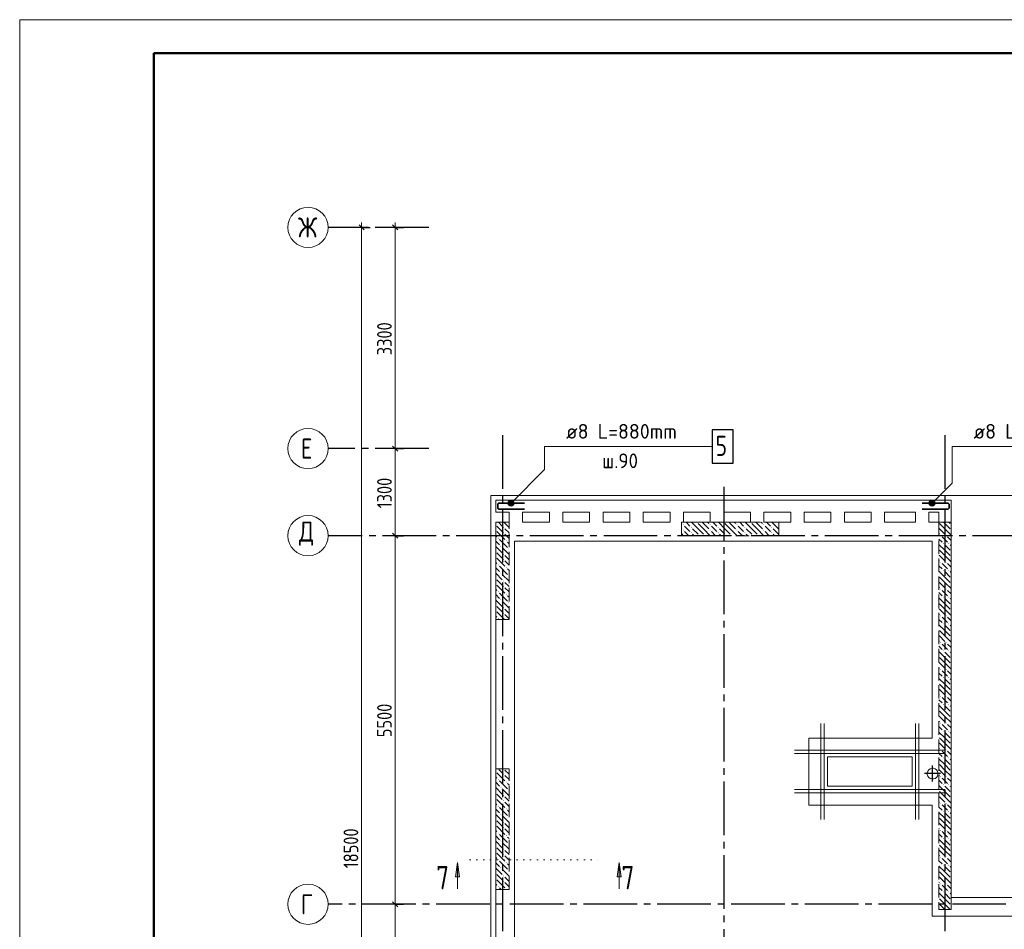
# Model space of a CAD drawing. Header units: millimetres. Extents: x 0 to 61017, y 0 to 42000.
# Tile 5 of 16: x 0 to 14685, y 28426 to 42000. Entities that reach past the tile are written whole.
import ezdxf

# ---------------------------------------------------------------- set-up
doc = ezdxf.new("R2010")
doc.units = ezdxf.units.MM
for name, pattern in [('______2', [270, 200, -70]), ('______5', [1100, 800, -100, 100, -100]), ('______9', [100, 0, -100])]:
    doc.linetypes.add(name, pattern=pattern)
for name, color, linetype, lineweight in [('Standard', 7, 'Continuous', 25), ('ЖБ Перекрытие верхний уровень', 7, 'Continuous', 35), ('ЖБ Пилон', 7, 'Continuous', 35), ('ЖБ Стена верхний уровень', 7, 'Continuous', 35), ('Обрамление проемов стержнями', 7, 'Continuous', 25), ('Оси', 40, '______5', 18), ('Позиционная метка линия выноска', 7, 'Continuous', 13), ('Позиционная метка номер позиции', 7, 'Continuous', 13), ('Узлы символ', 7, 'Continuous', 25)]:
    doc.layers.add(name, color=color, linetype=linetype, lineweight=lineweight)
doc.layers.add('Обрамление П-обр. равн.', color=7, linetype='Continuous', lineweight=25, true_color=0x5f1e0f)
doc.styles.add('GOST 2.304-81', font='txt')
doc.styles.add('ISOCPEUR', font='txt')

msp = doc.modelspace()

# ---------------------------------------------------------------- hatches: boundary and pattern name
at = {"layer": 'ЖБ Пилон', "linetype": 'Continuous', "lineweight": 18, "transparency": 33554687}
for points in [[(7100, 34467), (7103, 34463), (7100, 34460)], [(7100, 34387), (7103, 34383), (7100, 34380)], [(7210, 34423), (7217, 34430), (7223, 34423), (7217, 34417)], [(7300, 34500), (7297, 34497), (7294, 34500), (7300, 34500)], [(9890, 34463), (9897, 34470), (9903, 34463), (9897, 34457)], [(9890, 34383), (9897, 34390), (9903, 34383), (9897, 34377)], [(10010, 34423), (10017, 34430), (10023, 34423), (10017, 34417)], [(10100, 34500), (10097, 34497), (10094, 34500)], [(10290, 34463), (10297, 34470), (10303, 34463), (10297, 34457)], [(10290, 34383), (10297, 34390), (10303, 34383), (10297, 34377)], [(10410, 34423), (10417, 34430), (10423, 34423), (10417, 34417)], [(10500, 34500), (10497, 34497), (10494, 34500)], [(10690, 34463), (10697, 34470), (10703, 34463), (10697, 34457)], [(10690, 34383), (10697, 34390), (10703, 34383), (10697, 34377)], [(10810, 34423), (10817, 34430), (10823, 34423), (10817, 34417)], [(10900, 34500), (10897, 34497), (10894, 34500)], [(11090, 34463), (11097, 34470), (11103, 34463), (11097, 34457)], [(11090, 34383), (11097, 34390), (11103, 34383), (11097, 34377)], [(11210, 34423), (11217, 34430), (11223, 34423), (11217, 34417)], [(11300, 34500), (11297, 34497), (11294, 34500)], [(7130, 34263), (7137, 34270), (7143, 34263), (7137, 34257)], [(7210, 34343), (7217, 34350), (7223, 34343), (7217, 34337)], [(7250, 34223), (7257, 34230), (7263, 34223), (7257, 34217)], [(10010, 34343), (10017, 34350), (10023, 34343), (10017, 34337)], [(10130, 34303), (10137, 34310), (10143, 34303), (10140, 34300), (10134, 34300)], [(10210, 34303), (10217, 34310), (10223, 34303), (10220, 34300), (10214, 34300)], [(10410, 34343), (10417, 34350), (10423, 34343), (10417, 34337)], [(10530, 34303), (10537, 34310), (10543, 34303), (10540, 34300), (10534, 34300)], [(10610, 34303), (10617, 34310), (10623, 34303), (10620, 34300), (10614, 34300)], [(10810, 34343), (10817, 34350), (10823, 34343), (10817, 34337)], [(10930, 34303), (10937, 34310), (10943, 34303), (10940, 34300), (10934, 34300)], [(11010, 34303), (11017, 34310), (11023, 34303), (11020, 34300), (11014, 34300)], [(11210, 34343), (11217, 34350), (11223, 34343), (11217, 34337)], [(7170, 34143), (7177, 34150), (7183, 34143), (7177, 34137)], [(7290, 34103), (7297, 34110), (7300, 34107), (7300, 34100), (7297, 34097)], [(7100, 34067), (7103, 34063), (7100, 34060)], [(7100, 33987), (7103, 33983), (7100, 33980)], [(7210, 34023), (7217, 34030), (7223, 34023), (7217, 34017)], [(7210, 33943), (7217, 33950), (7223, 33943), (7217, 33937)], [(7130, 33863), (7137, 33870), (7143, 33863), (7137, 33857)], [(7250, 33823), (7257, 33830), (7263, 33823), (7257, 33817)], [(7100, 33667), (7103, 33663), (7100, 33660)], [(7170, 33743), (7177, 33750), (7183, 33743), (7177, 33737)], [(7210, 33623), (7217, 33630), (7223, 33623), (7217, 33617)], [(7290, 33703), (7297, 33710), (7300, 33707), (7300, 33700), (7297, 33697)], [(7100, 33587), (7103, 33583), (7100, 33580)], [(7210, 33543), (7217, 33550), (7223, 33543), (7217, 33537)], [(7130, 33463), (7137, 33470), (7143, 33463), (7137, 33457)], [(7170, 33343), (7177, 33350), (7183, 33343), (7177, 33337)], [(7250, 33423), (7257, 33430), (7263, 33423), (7257, 33417)], [(7100, 33267), (7103, 33263), (7100, 33260)], [(7210, 33223), (7217, 33230), (7223, 33223), (7217, 33217)], [(7290, 33303), (7297, 33310), (7300, 33307), (7300, 33300), (7297, 33297)], [(7100, 33187), (7103, 33183), (7100, 33180)], [(7130, 33063), (7137, 33070), (7143, 33063), (7137, 33057)], [(7210, 33143), (7217, 33150), (7223, 33143), (7217, 33137)], [(7100, 30787), (7103, 30783), (7100, 30780)], [(7210, 30743), (7217, 30750), (7223, 30743), (7217, 30737)], [(7220, 30820), (7217, 30817), (7214, 30820)], [(7130, 30663), (7137, 30670), (7143, 30663), (7137, 30657)], [(7170, 30543), (7177, 30550), (7183, 30543), (7177, 30537)], [(7250, 30623), (7257, 30630), (7263, 30623), (7257, 30617)], [(7100, 30467), (7103, 30463), (7100, 30460)], [(7210, 30423), (7217, 30430), (7223, 30423), (7217, 30417)], [(7290, 30503), (7297, 30510), (7300, 30507), (7300, 30500), (7297, 30497)], [(7100, 30387), (7103, 30383), (7100, 30380)], [(7130, 30263), (7137, 30270), (7143, 30263), (7137, 30257)], [(7210, 30343), (7217, 30350), (7223, 30343), (7217, 30337)], [(7170, 30143), (7177, 30150), (7183, 30143), (7177, 30137)], [(7250, 30223), (7257, 30230), (7263, 30223), (7257, 30217)], [(7290, 30103), (7297, 30110), (7300, 30107), (7300, 30100), (7297, 30097)], [(7100, 30067), (7103, 30063), (7100, 30060)], [(7100, 29987), (7103, 29983), (7100, 29980)], [(7210, 30023), (7217, 30030), (7223, 30023), (7217, 30017)], [(7130, 29863), (7137, 29870), (7143, 29863), (7137, 29857)], [(7210, 29943), (7217, 29950), (7223, 29943), (7217, 29937)], [(7250, 29823), (7257, 29830), (7263, 29823), (7257, 29817)], [(7100, 29667), (7103, 29663), (7100, 29660)], [(7170, 29743), (7177, 29750), (7183, 29743), (7177, 29737)], [(7290, 29703), (7297, 29710), (7300, 29707), (7300, 29700), (7297, 29697)], [(7100, 29587), (7103, 29583), (7100, 29580)], [(7210, 29623), (7217, 29630), (7223, 29623), (7217, 29617)], [(7210, 29543), (7217, 29550), (7223, 29543), (7217, 29537)], [(7130, 29463), (7137, 29470), (7143, 29463), (7137, 29457)], [(7250, 29423), (7257, 29430), (7263, 29423), (7257, 29417)], [(7100, 29267), (7103, 29263), (7100, 29260)], [(7170, 29343), (7177, 29350), (7183, 29343), (7177, 29337)], [(7210, 29223), (7217, 29230), (7223, 29223), (7217, 29217)], [(7290, 29303), (7297, 29310), (7300, 29307), (7300, 29300), (7297, 29297)], [(7100, 29187), (7103, 29183), (7100, 29180)], [(7210, 29143), (7217, 29150), (7223, 29143), (7217, 29137)], [(7130, 29063), (7137, 29070), (7143, 29063), (7137, 29057)], [(7250, 29023), (7257, 29030), (7263, 29023), (7260, 29020), (7254, 29020)]]:
    msp.add_hatch(color=7, dxfattribs=at).paths.add_polyline_path(points, flags=16)
at = {"layer": 'ЖБ Стена верхний уровень', "linetype": 'Continuous', "lineweight": 18, "transparency": 33554687}
for points in [[(13730, 34303), (13737, 34310), (13743, 34303), (13737, 34297)], [(13810, 34303), (13817, 34310), (13823, 34303), (13817, 34297)], [(13770, 34183), (13777, 34190), (13783, 34183), (13777, 34177)], [(13850, 34183), (13857, 34190), (13863, 34183), (13857, 34177)], [(13730, 33903), (13737, 33910), (13743, 33903), (13737, 33897)], [(13770, 33783), (13777, 33790), (13783, 33783), (13777, 33777)], [(13810, 33903), (13817, 33910), (13823, 33903), (13817, 33897)], [(13850, 33783), (13857, 33790), (13863, 33783), (13857, 33777)], [(13730, 33503), (13737, 33510), (13743, 33503), (13737, 33497)], [(13810, 33503), (13817, 33510), (13823, 33503), (13817, 33497)], [(13770, 33383), (13777, 33390), (13783, 33383), (13777, 33377)], [(13850, 33383), (13857, 33390), (13863, 33383), (13857, 33377)], [(13730, 33103), (13737, 33110), (13743, 33103), (13737, 33097)], [(13810, 33103), (13817, 33110), (13823, 33103), (13817, 33097)], [(13770, 32983), (13777, 32990), (13783, 32983), (13777, 32977)], [(13850, 32983), (13857, 32990), (13863, 32983), (13857, 32977)], [(13730, 32703), (13737, 32710), (13743, 32703), (13737, 32697)], [(13810, 32703), (13817, 32710), (13823, 32703), (13817, 32697)], [(13770, 32583), (13777, 32590), (13783, 32583), (13777, 32577)], [(13850, 32583), (13857, 32590), (13863, 32583), (13857, 32577)], [(13730, 32303), (13737, 32310), (13743, 32303), (13737, 32297)], [(13810, 32303), (13817, 32310), (13823, 32303), (13817, 32297)], [(13770, 32183), (13777, 32190), (13783, 32183), (13777, 32177)], [(13850, 32183), (13857, 32190), (13863, 32183), (13857, 32177)], [(13730, 31903), (13737, 31910), (13743, 31903), (13737, 31897)], [(13810, 31903), (13817, 31910), (13823, 31903), (13817, 31897)], [(13770, 31783), (13777, 31790), (13783, 31783), (13777, 31777)], [(13850, 31783), (13857, 31790), (13863, 31783), (13857, 31777)], [(13730, 31503), (13737, 31510), (13743, 31503), (13737, 31497)], [(13810, 31503), (13817, 31510), (13823, 31503), (13817, 31497)], [(13770, 31383), (13777, 31390), (13783, 31383), (13777, 31377)], [(13850, 31383), (13857, 31390), (13863, 31383), (13857, 31377)], [(13730, 31103), (13737, 31110), (13743, 31103), (13737, 31097)], [(13770, 30983), (13777, 30990), (13783, 30983), (13777, 30977)], [(13810, 31103), (13817, 31110), (13823, 31103), (13817, 31097)], [(13850, 30983), (13857, 30990), (13863, 30983), (13857, 30977)], [(13730, 30703), (13737, 30710), (13743, 30703), (13737, 30697)], [(13810, 30703), (13817, 30710), (13823, 30703), (13817, 30697)], [(13770, 30583), (13777, 30590), (13783, 30583), (13777, 30577)], [(13850, 30583), (13857, 30590), (13863, 30583), (13857, 30577)], [(13730, 30303), (13737, 30310), (13743, 30303), (13737, 30297)], [(13810, 30303), (13817, 30310), (13823, 30303), (13817, 30297)], [(13770, 30183), (13777, 30190), (13783, 30183), (13777, 30177)], [(13850, 30183), (13857, 30190), (13863, 30183), (13857, 30177)], [(13730, 29903), (13737, 29910), (13743, 29903), (13737, 29897)], [(13810, 29903), (13817, 29910), (13823, 29903), (13817, 29897)], [(13770, 29783), (13777, 29790), (13783, 29783), (13777, 29777)], [(13850, 29783), (13857, 29790), (13863, 29783), (13857, 29777)], [(13730, 29503), (13737, 29510), (13743, 29503), (13737, 29497)], [(13770, 29383), (13777, 29390), (13783, 29383), (13777, 29377)], [(13810, 29503), (13817, 29510), (13823, 29503), (13817, 29497)], [(13850, 29383), (13857, 29390), (13863, 29383), (13857, 29377)], [(13730, 29103), (13737, 29110), (13743, 29103), (13737, 29097)], [(13810, 29103), (13817, 29110), (13823, 29103), (13817, 29097)], [(13770, 28983), (13777, 28990), (13783, 28983), (13777, 28977)], [(13850, 28983), (13857, 28990), (13863, 28983), (13857, 28977)]]:
    msp.add_hatch(color=7, dxfattribs=at).paths.add_polyline_path(points, flags=16)
at = {"layer": 'Позиционная метка номер позиции', "linetype": 'Continuous', "lineweight": 13, "transparency": 33554687}
for points in [[(7286, 34796), (7361, 34753), (7297, 34817)], [(7297, 34817), (7372, 34774), (7318, 34828)], [(7297, 34817), (7361, 34753), (7372, 34774)], [(7318, 34828), (7372, 34774), (7372, 34796)], [(7318, 34828), (7372, 34796), (7340, 34828)], [(7340, 34828), (7372, 34796), (7361, 34817)], [(13564, 34796), (13639, 34753), (13575, 34817)], [(13575, 34817), (13651, 34774), (13596, 34828)], [(13575, 34817), (13639, 34753), (13651, 34774)], [(13596, 34828), (13651, 34774), (13651, 34796)], [(13596, 34828), (13651, 34796), (13619, 34828)], [(13619, 34828), (13651, 34796), (13639, 34817)], [(7286, 34774), (7340, 34742), (7286, 34796)], [(7286, 34796), (7340, 34742), (7361, 34753)], [(7318, 34742), (7286, 34774), (7297, 34753)], [(7286, 34774), (7318, 34742), (7340, 34742)], [(13564, 34774), (13619, 34742), (13564, 34796)], [(13564, 34796), (13619, 34742), (13639, 34753)], [(13596, 34742), (13564, 34774), (13575, 34753)], [(13564, 34774), (13596, 34742), (13619, 34742)]]:
    msp.add_hatch(color=7, dxfattribs=at).paths.add_polyline_path(points)
at = {"layer": 'Узлы символ', "linetype": 'Continuous', "lineweight": 13, "transparency": 33554687}
for points in [[(6498, 29211), (6528, 29421), (6558, 29211)], [(8909, 29211), (8939, 29421), (8969, 29211)]]:
    msp.add_hatch(color=7, dxfattribs=at).paths.add_polyline_path(points, flags=16)

# ---------------------------------------------------------------- linework, layer by layer
at = {"layer": 'Standard', "color": 7, "linetype": 'Continuous', "lineweight": 25, "transparency": 33554687}
for p, q in [((5138, 38862), (5062, 38938)), ((5638, 38862), (5562, 38938)), ((5638, 35562), (5562, 35638)), ((5638, 34262), (5562, 34338)), ((5638, 28763), (5562, 28838))]:
    msp.add_line(p, q, dxfattribs=at)
at = {"layer": 'Standard', "color": 7, "linetype": 'Continuous', "lineweight": 13, "transparency": 33554687}
for p, q in [((5100, 38900), (5100, 38975)), ((5600, 38900), (5600, 38975)), ((5600, 35600), (5600, 38900)), ((5600, 34300), (5600, 35600)), ((5600, 28800), (5600, 34300)), ((5600, 27100), (5600, 28800))]:
    msp.add_line(p, q, dxfattribs=at)
at = {"layer": 'Standard', "color": 251, "linetype": 'Continuous', "lineweight": -3, "true_color": 0x656565, "transparency": 33554687}
for p, q in [((5100, 38900), (4975, 38900)), ((5100, 38900), (5225, 38900)), ((5100, 38900), (5100, 38900)), ((5600, 38900), (5475, 38900)), ((5600, 38900), (5725, 38900)), ((5600, 38900), (5600, 38900)), ((5600, 35600), (5475, 35600)), ((5600, 35600), (5725, 35600)), ((5600, 35600), (5600, 35600)), ((5600, 34300), (5475, 34300)), ((5600, 34300), (5725, 34300)), ((5600, 34300), (5600, 34300)), ((5600, 28800), (5475, 28800)), ((5600, 28800), (5725, 28800)), ((5600, 28800), (5600, 28800))]:
    msp.add_line(p, q, dxfattribs=at)
at = {"layer": 'Standard', "color": 8, "linetype": '______5', "lineweight": -3, "transparency": 33554687}
for p, q in [((13615, 30630), (13615, 30870)), ((13735, 30750), (13495, 30750))]:
    msp.add_line(p, q, dxfattribs=at)
at = {"layer": 'Standard', "color": 7, "linetype": 'Continuous', "lineweight": 13, "transparency": 33554687}
msp.add_lwpolyline([(0, 0), (59400, 0), (59400, 42000), (0, 42000), (0, 0)], close=True, dxfattribs=at)
at = {"layer": 'Standard', "color": 7, "linetype": 'Continuous', "lineweight": 50, "transparency": 33554687}
msp.add_lwpolyline([(2000, 41500), (58900, 41500), (58900, 500), (2000, 500), (2000, 41500)], close=True, dxfattribs=at)
at = {"layer": 'Standard', "color": 7, "linetype": 'Continuous', "lineweight": 13, "transparency": 33554687}
msp.add_lwpolyline([(5100, 20400), (5100, 29236), (5100, 29236), (5100, 38900)], dxfattribs=at)
at = {"layer": 'Standard', "color": 254, "linetype": 'Continuous', "lineweight": 13, "true_color": 0xc4c4ff, "transparency": 33554687}
msp.add_lwpolyline([(7029, 19795), (49781, 19795), (49781, 34901), (7029, 34901), (7029, 19795)], dxfattribs=at)
at = {"layer": 'ЖБ Перекрытие верхний уровень', "color": 7, "linetype": 'Continuous', "lineweight": 18, "transparency": 33554687}
for p, q in [((13710, 34830), (7100, 34830)), ((7100, 34830), (7100, 34650)), ((13890, 34830), (13710, 34830)), ((13890, 28900), (13890, 34830)), ((7100, 34650), (7300, 34650)), ((7300, 34650), (7300, 34500)), ((7500, 34500), (7500, 34650)), ((7500, 34650), (7900, 34650)), ((7900, 34650), (7900, 34500)), ((8100, 34500), (8100, 34650)), ((8100, 34650), (8500, 34650)), ((8500, 34650), (8500, 34500)), ((8700, 34500), (8700, 34650)), ((8700, 34650), (9100, 34650)), ((9100, 34650), (9100, 34500)), ((9300, 34500), (9300, 34650)), ((9300, 34650), (9700, 34650)), ((9700, 34650), (9700, 34500)), ((9900, 34500), (9900, 34650)), ((9900, 34650), (10300, 34650)), ((10300, 34650), (10300, 34500)), ((10500, 34500), (10500, 34650)), ((10500, 34650), (10900, 34650)), ((10900, 34650), (10900, 34500)), ((11100, 34500), (11100, 34650)), ((11100, 34650), (11500, 34650)), ((11500, 34650), (11500, 34500)), ((11700, 34500), (11700, 34650)), ((11700, 34650), (12100, 34650)), ((12100, 34650), (12100, 34500)), ((12300, 34500), (12300, 34650)), ((12300, 34650), (12700, 34650)), ((12700, 34650), (12700, 34500)), ((12900, 34500), (12900, 34650)), ((12900, 34650), (13360, 34650)), ((13360, 34650), (13360, 34500)), ((13560, 34500), (13560, 34650)), ((13560, 34650), (13710, 34650)), ((13710, 34650), (13710, 34500)), ((7300, 34500), (7100, 34500)), ((7100, 34500), (7100, 19870)), ((7900, 34500), (7500, 34500)), ((8500, 34500), (8100, 34500)), ((9100, 34500), (8700, 34500)), ((9700, 34500), (9300, 34500)), ((10300, 34500), (9900, 34500)), ((10900, 34500), (10500, 34500)), ((11500, 34500), (11100, 34500)), ((12100, 34500), (11700, 34500)), ((12700, 34500), (12300, 34500)), ((13360, 34500), (12900, 34500)), ((13710, 34500), (13560, 34500)), ((13310, 31000), (12050, 31000)), ((12050, 31000), (12050, 30560)), ((13310, 30560), (13310, 31000)), ((13543, 30787), (13535, 30763)), ((13535, 30763), (13535, 30737)), ((13535, 30737), (13543, 30713)), ((13558, 30807), (13543, 30787)), ((13543, 30713), (13558, 30693)), ((13578, 30822), (13558, 30807)), ((13558, 30693), (13578, 30678)), ((13602, 30830), (13578, 30822)), ((13628, 30830), (13602, 30830)), ((13652, 30822), (13628, 30830)), ((13672, 30807), (13652, 30822)), ((13652, 30678), (13672, 30693)), ((13687, 30787), (13672, 30807)), ((13672, 30693), (13687, 30713)), ((13695, 30763), (13687, 30787)), ((13687, 30713), (13695, 30737)), ((13695, 30737), (13695, 30763)), ((12050, 30560), (13310, 30560)), ((13578, 30678), (13602, 30670)), ((13602, 30670), (13628, 30670)), ((13628, 30670), (13652, 30678)), ((18840, 28900), (13890, 28900))]:
    msp.add_line(p, q, dxfattribs=at)
at = {"layer": 'ЖБ Пилон', "color": 253, "linetype": '______2', "lineweight": 13, "true_color": 0xa0a0a0, "transparency": 33554687}
for p, q in [((7100, 34500), (7100, 33050)), ((7300, 34500), (7100, 34500)), ((7300, 33050), (7300, 34500)), ((11320, 34500), (9870, 34500)), ((9870, 34500), (9870, 34300)), ((11320, 34300), (11320, 34500)), ((9870, 34300), (11320, 34300)), ((7100, 33050), (7300, 33050)), ((7100, 30820), (7100, 29020)), ((7300, 30820), (7100, 30820)), ((7300, 29020), (7300, 30820)), ((7100, 29020), (7300, 29020))]:
    msp.add_line(p, q, dxfattribs=at)
at = {"layer": 'ЖБ Пилон', "color": 9, "linetype": 'Continuous', "lineweight": 18, "true_color": 0xc7c7c7, "transparency": 33554687}
for p, q in [((7157, 34403), (7117, 34443)), ((7117, 34363), (7237, 34243)), ((7140, 34500), (7197, 34443)), ((7197, 34363), (7157, 34403)), ((7300, 34420), (7220, 34500)), ((7237, 34403), (7300, 34340)), ((9870, 34490), (9877, 34483)), ((9870, 34410), (9877, 34403)), ((9957, 34403), (9917, 34443)), ((9917, 34363), (9980, 34300)), ((9940, 34500), (9997, 34443)), ((9997, 34363), (9957, 34403)), ((10117, 34403), (10020, 34500)), ((10037, 34403), (10117, 34323)), ((10117, 34483), (10197, 34403)), ((10117, 34403), (10197, 34323)), ((10197, 34483), (10180, 34500)), ((10197, 34483), (10277, 34403)), ((10197, 34403), (10300, 34300)), ((10260, 34500), (10277, 34483)), ((10357, 34403), (10317, 34443)), ((10317, 34363), (10380, 34300)), ((10340, 34500), (10397, 34443)), ((10397, 34363), (10357, 34403)), ((10517, 34403), (10420, 34500)), ((10437, 34403), (10517, 34323)), ((10517, 34483), (10597, 34403)), ((10517, 34403), (10597, 34323)), ((10597, 34483), (10580, 34500)), ((10597, 34483), (10677, 34403)), ((10597, 34403), (10700, 34300)), ((10660, 34500), (10677, 34483)), ((10757, 34403), (10717, 34443)), ((10717, 34363), (10780, 34300)), ((10740, 34500), (10797, 34443)), ((10797, 34363), (10757, 34403)), ((10917, 34403), (10820, 34500)), ((10837, 34403), (10917, 34323)), ((10917, 34483), (10997, 34403)), ((10917, 34403), (10997, 34323)), ((10997, 34483), (10980, 34500)), ((10997, 34483), (11077, 34403)), ((10997, 34403), (11100, 34300)), ((11060, 34500), (11077, 34483)), ((11157, 34403), (11117, 34443)), ((11117, 34363), (11180, 34300)), ((11140, 34500), (11197, 34443)), ((11197, 34363), (11157, 34403)), ((11317, 34403), (11220, 34500)), ((11237, 34403), (11317, 34323)), ((11317, 34483), (11320, 34480)), ((11317, 34403), (11320, 34400)), ((7100, 34300), (7117, 34283)), ((7100, 34220), (7157, 34163)), ((7157, 34243), (7277, 34123)), ((7237, 34323), (7300, 34260)), ((9870, 34330), (9900, 34300)), ((10037, 34323), (10060, 34300)), ((10437, 34323), (10460, 34300)), ((10837, 34323), (10860, 34300)), ((11237, 34323), (11260, 34300)), ((7100, 34140), (7197, 34043)), ((7300, 34020), (7197, 34123)), ((7300, 34180), (7277, 34203)), ((7157, 34003), (7117, 34043)), ((7117, 33963), (7237, 33843)), ((7197, 33963), (7157, 34003)), ((7237, 34003), (7300, 33940)), ((7237, 33923), (7300, 33860)), ((7100, 33900), (7117, 33883)), ((7100, 33820), (7157, 33763)), ((7157, 33843), (7277, 33723)), ((7300, 33780), (7277, 33803)), ((7100, 33740), (7197, 33643)), ((7157, 33603), (7117, 33643)), ((7300, 33620), (7197, 33723)), ((7100, 33500), (7117, 33483)), ((7117, 33563), (7237, 33443)), ((7197, 33563), (7157, 33603)), ((7237, 33603), (7300, 33540)), ((7237, 33523), (7300, 33460)), ((7100, 33420), (7157, 33363)), ((7100, 33340), (7197, 33243)), ((7157, 33443), (7277, 33323)), ((7300, 33380), (7277, 33403)), ((7157, 33203), (7117, 33243)), ((7197, 33163), (7157, 33203)), ((7300, 33220), (7197, 33323)), ((7237, 33203), (7300, 33140)), ((7100, 33100), (7117, 33083)), ((7117, 33163), (7230, 33050)), ((7237, 33123), (7300, 33060)), ((7100, 30700), (7117, 30683)), ((7117, 30763), (7237, 30643)), ((7157, 30803), (7140, 30820)), ((7197, 30763), (7157, 30803)), ((7237, 30803), (7300, 30740)), ((7237, 30723), (7300, 30660)), ((7100, 30620), (7157, 30563)), ((7157, 30643), (7277, 30523)), ((7300, 30580), (7277, 30603)), ((7100, 30540), (7197, 30443)), ((7157, 30403), (7117, 30443)), ((7197, 30363), (7157, 30403)), ((7300, 30420), (7197, 30523)), ((7237, 30403), (7300, 30340)), ((7100, 30300), (7117, 30283)), ((7117, 30363), (7237, 30243)), ((7237, 30323), (7300, 30260)), ((7100, 30220), (7157, 30163)), ((7100, 30140), (7197, 30043)), ((7157, 30243), (7277, 30123)), ((7300, 30020), (7197, 30123)), ((7300, 30180), (7277, 30203)), ((7157, 30003), (7117, 30043)), ((7117, 29963), (7237, 29843)), ((7197, 29963), (7157, 30003)), ((7237, 30003), (7300, 29940)), ((7100, 29900), (7117, 29883)), ((7100, 29820), (7157, 29763)), ((7157, 29843), (7277, 29723)), ((7237, 29923), (7300, 29860)), ((7100, 29740), (7197, 29643)), ((7300, 29620), (7197, 29723)), ((7300, 29780), (7277, 29803)), ((7157, 29603), (7117, 29643)), ((7117, 29563), (7237, 29443)), ((7197, 29563), (7157, 29603)), ((7237, 29603), (7300, 29540)), ((7237, 29523), (7300, 29460)), ((7100, 29500), (7117, 29483)), ((7100, 29420), (7157, 29363)), ((7157, 29443), (7277, 29323)), ((7300, 29380), (7277, 29403)), ((7100, 29340), (7197, 29243)), ((7157, 29203), (7117, 29243)), ((7300, 29220), (7197, 29323)), ((7100, 29100), (7117, 29083)), ((7117, 29163), (7237, 29043)), ((7197, 29163), (7157, 29203)), ((7237, 29203), (7300, 29140)), ((7237, 29123), (7300, 29060)), ((7100, 29020), (7100, 29020)), ((7157, 29043), (7180, 29020))]:
    msp.add_line(p, q, dxfattribs=at)
at = {"layer": 'ЖБ Стена верхний уровень', "color": 251, "linetype": '______2', "lineweight": 13, "true_color": 0x656565, "transparency": 33554687}
for p, q in [((13710, 34500), (13710, 28720)), ((13890, 34500), (13710, 34500)), ((13890, 28720), (13890, 34500)), ((13710, 28720), (13890, 28720))]:
    msp.add_line(p, q, dxfattribs=at)
at = {"layer": 'ЖБ Стена верхний уровень', "color": 9, "linetype": 'Continuous', "lineweight": 18, "true_color": 0xc7c7c7, "transparency": 33554687}
for p, q in [((13717, 34403), (13710, 34410)), ((13717, 34483), (13797, 34403)), ((13717, 34403), (13797, 34323)), ((13797, 34483), (13780, 34500)), ((13797, 34483), (13877, 34403)), ((13797, 34403), (13890, 34310)), ((13860, 34500), (13877, 34483)), ((13710, 34330), (13717, 34323)), ((13710, 34250), (13757, 34203)), ((13797, 34243), (13757, 34283)), ((13837, 34203), (13797, 34243)), ((13837, 34283), (13890, 34230)), ((13797, 34083), (13710, 34170)), ((13717, 34083), (13797, 34003)), ((13797, 34163), (13877, 34083)), ((13797, 34083), (13877, 34003)), ((13877, 34163), (13890, 34150)), ((13717, 34003), (13710, 34010)), ((13710, 33930), (13717, 33923)), ((13717, 34003), (13797, 33923)), ((13797, 34003), (13890, 33910)), ((13710, 33850), (13757, 33803)), ((13797, 33843), (13757, 33883)), ((13837, 33803), (13797, 33843)), ((13837, 33883), (13890, 33830)), ((13797, 33683), (13710, 33770)), ((13717, 33683), (13797, 33603)), ((13797, 33763), (13877, 33683)), ((13797, 33683), (13877, 33603)), ((13877, 33763), (13890, 33750)), ((13717, 33603), (13710, 33610)), ((13710, 33530), (13717, 33523)), ((13717, 33603), (13797, 33523)), ((13797, 33443), (13757, 33483)), ((13797, 33603), (13890, 33510)), ((13837, 33483), (13890, 33430)), ((13710, 33450), (13757, 33403)), ((13797, 33283), (13710, 33370)), ((13837, 33403), (13797, 33443)), ((13797, 33363), (13877, 33283)), ((13877, 33363), (13890, 33350)), ((13717, 33203), (13710, 33210)), ((13717, 33283), (13797, 33203)), ((13717, 33203), (13797, 33123)), ((13797, 33283), (13877, 33203)), ((13797, 33203), (13890, 33110)), ((13710, 33130), (13717, 33123)), ((13710, 33050), (13757, 33003)), ((13797, 33043), (13757, 33083)), ((13837, 33003), (13797, 33043)), ((13837, 33083), (13890, 33030)), ((13797, 32883), (13710, 32970)), ((13797, 32963), (13877, 32883)), ((13877, 32963), (13890, 32950)), ((13717, 32803), (13710, 32810)), ((13717, 32883), (13797, 32803)), ((13717, 32803), (13797, 32723)), ((13797, 32883), (13877, 32803)), ((13797, 32803), (13890, 32710)), ((13710, 32730), (13717, 32723)), ((13710, 32650), (13757, 32603)), ((13797, 32643), (13757, 32683)), ((13837, 32603), (13797, 32643)), ((13837, 32683), (13890, 32630)), ((13797, 32483), (13710, 32570)), ((13717, 32483), (13797, 32403)), ((13797, 32563), (13877, 32483)), ((13797, 32483), (13877, 32403)), ((13877, 32563), (13890, 32550)), ((13717, 32403), (13710, 32410)), ((13710, 32330), (13717, 32323)), ((13717, 32403), (13797, 32323)), ((13797, 32403), (13890, 32310)), ((13710, 32250), (13757, 32203)), ((13797, 32083), (13710, 32170)), ((13797, 32243), (13757, 32283)), ((13837, 32203), (13797, 32243)), ((13797, 32163), (13877, 32083)), ((13837, 32283), (13890, 32230)), ((13877, 32163), (13890, 32150)), ((13717, 32083), (13797, 32003)), ((13797, 32083), (13877, 32003)), ((13717, 32003), (13710, 32010)), ((13710, 31930), (13717, 31923)), ((13717, 32003), (13797, 31923)), ((13797, 31843), (13757, 31883)), ((13797, 32003), (13890, 31910)), ((13837, 31883), (13890, 31830)), ((13710, 31850), (13757, 31803)), ((13797, 31683), (13710, 31770)), ((13837, 31803), (13797, 31843)), ((13797, 31763), (13877, 31683)), ((13877, 31763), (13890, 31750)), ((13717, 31603), (13710, 31610)), ((13717, 31683), (13797, 31603)), ((13717, 31603), (13797, 31523)), ((13797, 31683), (13877, 31603)), ((13797, 31603), (13890, 31510)), ((13710, 31530), (13717, 31523)), ((13710, 31450), (13757, 31403)), ((13797, 31443), (13757, 31483)), ((13837, 31403), (13797, 31443)), ((13837, 31483), (13890, 31430)), ((13797, 31283), (13710, 31370)), ((13717, 31283), (13797, 31203)), ((13797, 31363), (13877, 31283)), ((13797, 31283), (13877, 31203)), ((13877, 31363), (13890, 31350)), ((13717, 31203), (13710, 31210)), ((13717, 31203), (13797, 31123)), ((13797, 31203), (13890, 31110)), ((13710, 31130), (13717, 31123)), ((13710, 31050), (13757, 31003)), ((13797, 31043), (13757, 31083)), ((13837, 31003), (13797, 31043)), ((13837, 31083), (13890, 31030)), ((13797, 30883), (13710, 30970)), ((13717, 30883), (13797, 30803)), ((13797, 30963), (13877, 30883)), ((13797, 30883), (13877, 30803)), ((13877, 30963), (13890, 30950)), ((13717, 30803), (13710, 30810)), ((13710, 30730), (13717, 30723)), ((13717, 30803), (13797, 30723)), ((13797, 30803), (13890, 30710)), ((13710, 30650), (13757, 30603)), ((13797, 30483), (13710, 30570)), ((13797, 30643), (13757, 30683)), ((13837, 30603), (13797, 30643)), ((13797, 30563), (13877, 30483)), ((13837, 30683), (13890, 30630)), ((13877, 30563), (13890, 30550)), ((13717, 30403), (13710, 30410)), ((13717, 30483), (13797, 30403)), ((13717, 30403), (13797, 30323)), ((13797, 30483), (13877, 30403)), ((13797, 30403), (13890, 30310)), ((13710, 30330), (13717, 30323)), ((13797, 30243), (13757, 30283)), ((13837, 30283), (13890, 30230)), ((13710, 30250), (13757, 30203)), ((13797, 30083), (13710, 30170)), ((13837, 30203), (13797, 30243)), ((13797, 30163), (13877, 30083)), ((13877, 30163), (13890, 30150)), ((13717, 30003), (13710, 30010)), ((13717, 30083), (13797, 30003)), ((13717, 30003), (13797, 29923)), ((13797, 30083), (13877, 30003)), ((13797, 30003), (13890, 29910)), ((13710, 29930), (13717, 29923)), ((13710, 29850), (13757, 29803)), ((13797, 29843), (13757, 29883)), ((13837, 29803), (13797, 29843)), ((13837, 29883), (13890, 29830)), ((13797, 29683), (13710, 29770)), ((13717, 29683), (13797, 29603)), ((13797, 29763), (13877, 29683)), ((13797, 29683), (13877, 29603)), ((13877, 29763), (13890, 29750)), ((13717, 29603), (13710, 29610)), ((13710, 29530), (13717, 29523)), ((13717, 29603), (13797, 29523)), ((13797, 29603), (13890, 29510)), ((13710, 29450), (13757, 29403)), ((13797, 29283), (13710, 29370)), ((13797, 29443), (13757, 29483)), ((13837, 29403), (13797, 29443)), ((13837, 29483), (13890, 29430)), ((13717, 29283), (13797, 29203)), ((13797, 29363), (13877, 29283)), ((13797, 29283), (13877, 29203)), ((13877, 29363), (13890, 29350)), ((13717, 29203), (13710, 29210)), ((13710, 29130), (13717, 29123)), ((13717, 29203), (13797, 29123)), ((13797, 29043), (13757, 29083)), ((13797, 29203), (13890, 29110)), ((13837, 29083), (13890, 29030)), ((13710, 29050), (13757, 29003)), ((13797, 28883), (13710, 28970)), ((13837, 29003), (13797, 29043)), ((13797, 28963), (13877, 28883)), ((13877, 28963), (13890, 28950)), ((13717, 28803), (13710, 28810)), ((13717, 28883), (13797, 28803)), ((13717, 28803), (13797, 28723)), ((13797, 28883), (13877, 28803)), ((13797, 28803), (13880, 28720)), ((13710, 28730), (13717, 28723))]:
    msp.add_line(p, q, dxfattribs=at)
at = {"layer": 'Обрамление П-обр. равн.', "color": 7, "linetype": 'Continuous', "lineweight": 25, "transparency": 33554687}
msp.add_lwpolyline([(10329, 35380), (10639, 35380), (10639, 35880), (10329, 35880), (10329, 35380)], dxfattribs=at)
at = {"layer": 'Обрамление П-обр. равн.', "color": 7, "linetype": 'Continuous', "lineweight": 35, "transparency": 33554687}
for points in [[(7529, 34695), (7148, 34695), (7145, 34695), (7141, 34697), (7138, 34699), (7135, 34701), (7133, 34704), (7131, 34707), (7129, 34711), (7129, 34714), (7129, 34766), (7129, 34769), (7131, 34773), (7133, 34776), (7135, 34779), (7138, 34781), (7141, 34783), (7145, 34785), (7148, 34785), (7529, 34785)], [(13461, 34695), (13842, 34695), (13845, 34695), (13849, 34697), (13852, 34699), (13855, 34701), (13857, 34704), (13859, 34707), (13861, 34711), (13861, 34714), (13861, 34766), (13861, 34769), (13859, 34773), (13857, 34776), (13855, 34779), (13852, 34781), (13849, 34783), (13845, 34785), (13842, 34785), (13461, 34785)]]:
    msp.add_lwpolyline(points, dxfattribs=at)
at = {"layer": 'Обрамление проемов стержнями', "color": 7, "linetype": 'Continuous', "lineweight": 18, "transparency": 33554687}
for p, q in [((11950, 30065), (11950, 31495)), ((12000, 30065), (12000, 31495)), ((13360, 30065), (13360, 31495)), ((13410, 30065), (13410, 31495)), ((11555, 31100), (13805, 31100)), ((11555, 31050), (13805, 31050)), ((11555, 30510), (13805, 30510)), ((11555, 30460), (13805, 30460))]:
    msp.add_line(p, q, dxfattribs=at)
at = {"layer": 'Оси', "color": 8, "linetype": '______5', "lineweight": -3, "transparency": 33554687}
for p, q in [((6100, 38900), (4600, 38900)), ((7200, 35800), (7200, 16970)), ((13800, 35800), (13800, 16970)), ((6100, 35600), (4600, 35600)), ((10500, 35030), (10500, 16970)), ((50210, 34300), (4600, 34300)), ((50210, 34300), (4600, 34300)), ((49910, 28800), (4600, 28800))]:
    msp.add_line(p, q, dxfattribs=at)
at = {"layer": 'Оси', "color": 7, "linetype": 'Continuous', "lineweight": 13, "transparency": 33554687}
for centre in [(4300, 38900), (4300, 35600), (4300, 34300), (4300, 34300), (4300, 28800)]:
    msp.add_circle(centre, 300, dxfattribs=at)
at = {"layer": 'Позиционная метка линия выноска', "color": 251, "linetype": 'Continuous', "lineweight": 13, "true_color": 0x494949, "transparency": 33554687}
msp.add_lwpolyline([(7380, 21450), (7380, 34220), (13610, 34220), (13610, 31280), (11770, 31280), (11770, 30280), (13610, 30280), (13610, 28620), (19120, 28620), (19120, 29120), (20470, 29120), (20470, 28440), (21830, 28440), (21830, 30280), (23670, 30280), (23670, 31280), (21830, 31280), (21830, 34220), (34930, 34220)], dxfattribs=at)
at = {"layer": 'Позиционная метка номер позиции', "color": 7, "linetype": 'Continuous', "lineweight": 13, "transparency": 33554687}
for p, q in [((7297, 34817), (7297, 34817)), ((7361, 34817), (7361, 34817)), ((13575, 34817), (13575, 34817)), ((13639, 34817), (13639, 34817)), ((7297, 34753), (7297, 34753)), ((7361, 34753), (7361, 34753)), ((13575, 34753), (13575, 34753)), ((13639, 34753), (13639, 34753))]:
    msp.add_line(p, q, dxfattribs=at)
for points in [[(7329, 34785), (7829, 35285), (7829, 35630), (10329, 35630)], [(13607, 34785), (13907, 35085), (13907, 35630), (16407, 35630)]]:
    msp.add_lwpolyline(points, dxfattribs=at)
for centre in [(7329, 34785), (13607, 34785)]:
    msp.add_circle(centre, 45, dxfattribs=at)
at = {"layer": 'Узлы символ', "color": 7, "linetype": 'Continuous', "lineweight": 13, "transparency": 33554687}
for p, q in [((6498, 29211), (6528, 29421)), ((6528, 29421), (6528, 29031)), ((6528, 29421), (6528, 29421)), ((6528, 29421), (6528, 29421)), ((6528, 29421), (6528, 29421)), ((6528, 29421), (6558, 29211)), ((8909, 29211), (8939, 29421)), ((8939, 29421), (8939, 29031)), ((8939, 29421), (8939, 29421)), ((8939, 29421), (8939, 29421)), ((8939, 29421), (8939, 29421)), ((8939, 29421), (8969, 29211)), ((6558, 29211), (6498, 29211)), ((6528, 29211), (6528, 29196)), ((8969, 29211), (8909, 29211)), ((8939, 29211), (8939, 29196))]:
    msp.add_line(p, q, dxfattribs=at)
at = {"layer": 'Узлы символ', "color": 7, "linetype": '______9', "lineweight": 13, "transparency": 33554687}
msp.add_line((6720, 29462), (8717, 29462), dxfattribs=at)

# ---------------------------------------------------------------- texts
at = {"layer": 'Standard', "color": 7, "linetype": 'Continuous', "lineweight": 25, "transparency": 33554687, "char_height": 220, "attachment_point": 7, "rotation": 90, "style": 'GOST 2.304-81'}
for s, insert, width in [('3300', (5550, 36992), 641.47), ('1300', (5550, 34708), 610.16), ('5500', (5550, 31292), 641.48), ('18500', (5050, 29337), 750.83)]:
    msp.add_mtext(s, dxfattribs=dict(at, insert=insert, width=width))
at = {"layer": 'Обрамление П-обр. равн.', "color": 7, "linetype": 'Continuous', "lineweight": 13, "transparency": 33554687, "attachment_point": 7, "style": 'ISOCPEUR'}
for s, insert, char_height, width in [('\\W0.98;ø8 L=880mm ', (8149, 35747), 220, 1888.53), ('\\W0.98;ø8 L=880mm ', (14227, 35747), 220, 1888.52), ('\\W0.78;5', (10379, 35490), 300, 326.41), ('\\W0.94;ш.90 ', (8688, 35307), 220, 807.15)]:
    msp.add_mtext(s, dxfattribs=dict(at, insert=insert, char_height=char_height, width=width))
at = {"layer": 'Оси', "color": 7, "linetype": 'Continuous', "lineweight": 25, "transparency": 33554687, "char_height": 300, "attachment_point": 7, "style": 'ISOCPEUR'}
for s, insert, width in [('\\W0.83;Ж', (4150, 38750), 425), ('\\W0.78;Е', (4195, 35450), 326.41), ('\\W0.82;Д', (4165, 34150), 392.65), ('\\W0.78;Г', (4195, 28650), 326.41)]:
    msp.add_mtext(s, dxfattribs=dict(at, insert=insert, width=width))
at = {"layer": 'Узлы символ', "color": 7, "linetype": 'Continuous', "lineweight": 35, "transparency": 33554687, "char_height": 350, "attachment_point": 7, "style": 'ISOCPEUR'}
for insert, width in [((6212, 29022), 380.81), ((8975, 29022), 380.82)]:
    msp.add_mtext('\\W0.78;7', dxfattribs=dict(at, insert=insert, width=width))

doc.saveas('drawing.dxf')
